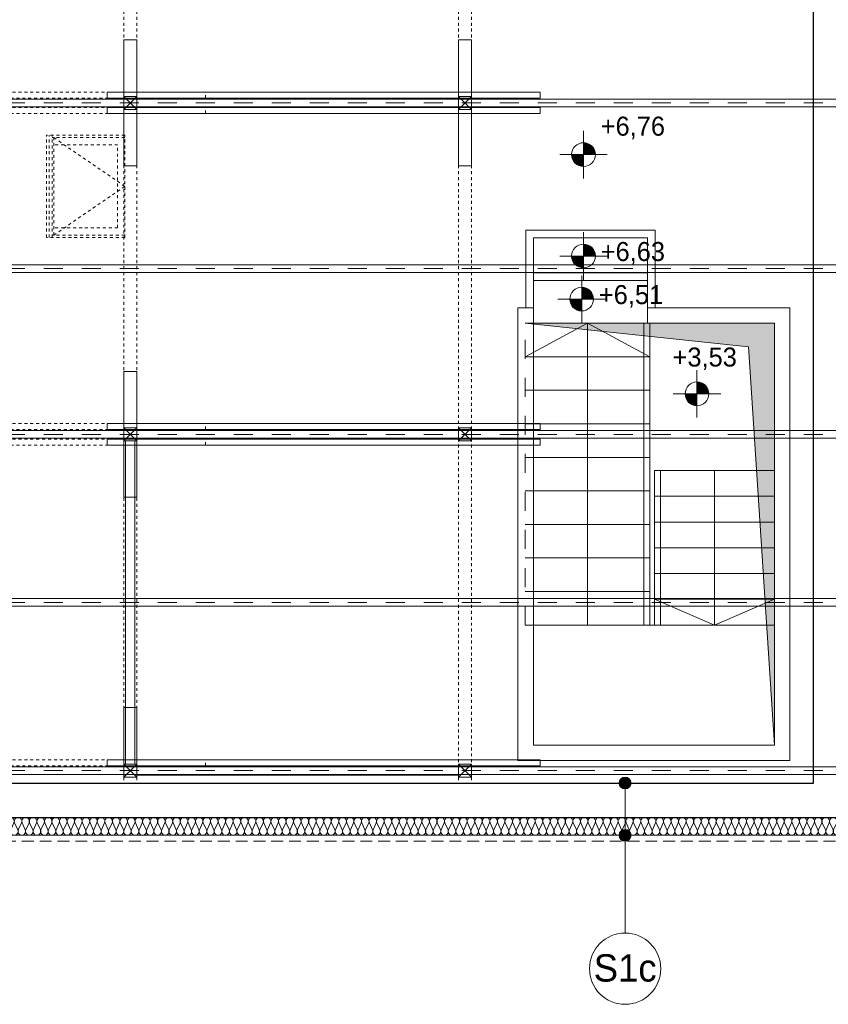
# Model space of a CAD drawing. Extents: x -515158 to -464725, y 20769 to 114053.
# Tile 66 of 69: x -478979 to -472170, y 97973 to 106261. Entities that reach past the tile are written whole.
import ezdxf

# ---------------------------------------------------------------- set-up
doc = ezdxf.new("R2010")
doc.units = 0
doc.header["$MEASUREMENT"] = 0
for name, pattern in [('Hidden Line', [50, 25, -25]), ('Krawędzie ukryte', [150, 100, -50]), ('Przerywana', [320, 160, -160])]:
    doc.linetypes.add(name, pattern=pattern)
for name, color, linetype, lineweight in [('#podkład', 252, 'Continuous', 9), ('Arch ocieplenie_Nr_Pióra__9', 252, 'Continuous', 9), ('Arch okna_Nr_Pióra__21', 252, 'Continuous', 9), ('Arch opisy_Nr_Pióra__1', 252, 'Continuous', 25), ('Arch opisy_Nr_Pióra__21', 252, 'Continuous', 9), ('Arch stropy_Nr_Pióra__21', 252, 'Continuous', 9), ('Arch wykończenie_Nr_Pióra__3', 252, 'Continuous', 18), ('arch wypelnienia_Nr_Pióra__2', 252, 'Continuous', 13), ('INWENT DACH_Nr_Pióra__21', 252, 'Continuous', 9), ('INWENT KONST. DREWNIANA_Nr_Pióra__2', 252, 'Continuous', 13), ('INWENT KONST. DREWNIANA_Nr_Pióra__21', 252, 'Continuous', 9), ('INWENT RZĘDNE_Nr_Pióra__21', 252, 'Continuous', 9), ('INWENT STROPY_Nr_Pióra__21', 252, 'Continuous', 9), ('INWENT TEREN_Nr_Pióra__5', 252, 'Continuous', 13), ('INWENT.ŚCIANY_Nr_Pióra__1', 252, 'Continuous', 25), ('Istniejące schody_Nr_Pióra__5', 252, 'Continuous', 13)]:
    doc.layers.add(name, color=color, linetype=linetype, lineweight=lineweight)
for name, color, linetype in [('Arch ocieplenie', 252, 'Continuous'), ('Arch opisy', 252, 'Continuous'), ('INWENT RZĘDNE', 252, 'Continuous')]:
    doc.layers.add(name, color=color, linetype=linetype)
doc.styles.add('GENERATED_STYLE_3', font='txt')
doc.styles.add('GENERATED_STYLE_7', font='txt')

# ---------------------------------------------------------------- blocks, each defined once
blk = doc.blocks.new('Linia_160', base_point=(-473880.8, 102707.6))
at = {"layer": 'Arch opisy_Nr_Pióra__21', "linetype": 'Continuous'}
blk.add_line((-473880.8, 102707.6), (-473880.8, 101885), dxfattribs=at)
blk.add_circle((-473880.8, 101585), 300, dxfattribs=at)
blk = doc.blocks.new('Linia_159', base_point=(-473880.8, 103147.6))
at = {"layer": 'Arch opisy_Nr_Pióra__21', "linetype": 'Continuous'}
for points in [[(-473830.8, 103147.6), (-473834.6, 103166.8), (-473845.5, 103183), (-473861.7, 103193.8), (-473880.8, 103197.6), (-473899.9, 103193.8), (-473916.2, 103183), (-473927, 103166.8), (-473930.8, 103147.6), (-473927, 103128.5), (-473916.2, 103112.3), (-473899.9, 103101.4), (-473880.8, 103097.6), (-473861.7, 103101.4), (-473845.5, 103112.3), (-473834.6, 103128.5)], [(-473830.8, 102707.6), (-473834.6, 102726.8), (-473845.5, 102743), (-473861.7, 102753.8), (-473880.8, 102757.6), (-473899.9, 102753.8), (-473916.2, 102743), (-473927, 102726.8), (-473930.8, 102707.6), (-473927, 102688.5), (-473916.2, 102672.3), (-473899.9, 102661.4), (-473880.8, 102657.6), (-473861.7, 102661.4), (-473845.5, 102672.3), (-473834.6, 102688.5)]]:
    blk.add_hatch(color=256, dxfattribs=at).paths.add_polyline_path(points, flags=0)
blk.add_line((-473880.8, 103097.6), (-473880.8, 102757.6), dxfattribs=at)
for centre in [(-473880.8, 103147.6), (-473880.8, 102707.6)]:
    blk.add_circle(centre, 50, dxfattribs=at)
blk = doc.blocks.new('Koty wysokościowe_57', base_point=(-474231.4, 108437.1))
at = {"layer": 'INWENT RZĘDNE_Nr_Pióra__21', "linetype": 'Continuous'}
for points in [[(-474231.4, 108437.1), (-474131.4, 108437.1), (-474139, 108475.4), (-474160.7, 108507.9), (-474193.1, 108529.5), (-474231.4, 108537.1)], [(-474231.4, 108437.1), (-474331.4, 108437.1), (-474323.8, 108398.9), (-474302.1, 108366.4), (-474269.7, 108344.8), (-474231.4, 108337.1)]]:
    blk.add_hatch(color=256, dxfattribs=at).paths.add_polyline_path(points, flags=0)
for p, q in [((-474231.4, 108237.1), (-474231.4, 108637.1)), ((-474431.4, 108437.1), (-474031.4, 108437.1))]:
    blk.add_line(p, q, dxfattribs=at)
blk.add_circle((-474231.4, 108437.1), 100, dxfattribs=at)
at = {"layer": 'INWENT RZĘDNE_Nr_Pióra__21', "insert": (-474086.4, 108567.1), "char_height": 160, "attachment_point": 7, "style": 'GENERATED_STYLE_3'}
blk.add_mtext('{+6,76}', dxfattribs=at)
blk = doc.blocks.new('Koty wysokościowe_56', base_point=(-474231.4, 107583.7))
at = {"layer": 'INWENT RZĘDNE_Nr_Pióra__21', "linetype": 'Continuous'}
for points in [[(-474231.4, 107583.7), (-474131.4, 107583.7), (-474139, 107622), (-474160.7, 107654.4), (-474193.1, 107676.1), (-474231.4, 107683.7)], [(-474231.4, 107583.7), (-474331.4, 107583.7), (-474323.8, 107545.4), (-474302.1, 107513), (-474269.7, 107491.3), (-474231.4, 107483.7)]]:
    blk.add_hatch(color=256, dxfattribs=at).paths.add_polyline_path(points, flags=0)
for p, q in [((-474231.4, 107383.7), (-474231.4, 107783.7)), ((-474431.4, 107583.7), (-474031.4, 107583.7))]:
    blk.add_line(p, q, dxfattribs=at)
blk.add_circle((-474231.4, 107583.7), 100, dxfattribs=at)
at = {"layer": 'INWENT RZĘDNE_Nr_Pióra__21', "insert": (-474086.4, 107511.9), "char_height": 160, "attachment_point": 7, "style": 'GENERATED_STYLE_3'}
blk.add_mtext('{+6,63}', dxfattribs=at)
blk = doc.blocks.new('Koty wysokościowe_50', base_point=(-474246.7, 107221))
at = {"layer": 'INWENT RZĘDNE_Nr_Pióra__21', "linetype": 'Continuous'}
for points in [[(-474246.7, 107221), (-474146.7, 107221), (-474154.4, 107259.3), (-474176, 107291.7), (-474208.5, 107313.4), (-474246.7, 107321)], [(-474246.7, 107221), (-474346.7, 107221), (-474339.1, 107182.7), (-474317.5, 107150.3), (-474285, 107128.6), (-474246.7, 107121)]]:
    blk.add_hatch(color=256, dxfattribs=at).paths.add_polyline_path(points, flags=0)
for p, q in [((-474246.7, 107021), (-474246.7, 107421)), ((-474446.7, 107221), (-474046.7, 107221))]:
    blk.add_line(p, q, dxfattribs=at)
blk.add_circle((-474246.7, 107221), 100, dxfattribs=at)
at = {"layer": 'INWENT RZĘDNE_Nr_Pióra__21', "insert": (-474101.7, 107149.2), "char_height": 160, "attachment_point": 7, "style": 'GENERATED_STYLE_3'}
blk.add_mtext('{+6,51}', dxfattribs=at)
blk = doc.blocks.new('Koty wysokościowe_49', base_point=(-473275.8, 106423.6))
at = {"layer": 'INWENT RZĘDNE_Nr_Pióra__21', "linetype": 'Continuous'}
for points in [[(-473275.8, 106423.6), (-473175.8, 106423.6), (-473183.5, 106461.9), (-473205.1, 106494.3), (-473237.6, 106516), (-473275.8, 106523.6)], [(-473275.8, 106423.6), (-473375.8, 106423.6), (-473368.2, 106385.3), (-473346.5, 106352.9), (-473314.1, 106331.2), (-473275.8, 106323.6)]]:
    blk.add_hatch(color=256, dxfattribs=at).paths.add_polyline_path(points, flags=0)
for p, q in [((-473275.8, 106223.6), (-473275.8, 106623.6)), ((-473475.8, 106423.6), (-473075.8, 106423.6))]:
    blk.add_line(p, q, dxfattribs=at)
blk.add_circle((-473275.8, 106423.6), 100, dxfattribs=at)
at = {"layer": 'INWENT RZĘDNE_Nr_Pióra__21', "insert": (-473481.4, 106623.6), "char_height": 160, "attachment_point": 7, "style": 'GENERATED_STYLE_3'}
blk.add_mtext('{+3,53}', dxfattribs=at)
blk = doc.blocks.new('Izolacja cieplna 14_243', base_point=(-479438.3, 102857.6))
at = {"layer": 'Arch ocieplenie_Nr_Pióra__9', "linetype": 'Continuous'}
for p, q in [((-479435.7, 102752.3), (-479409.2, 102812.9)), ((-479403.9, 102812.9), (-479377.4, 102752.3)), ((-479372.1, 102752.3), (-479345.6, 102812.9)), ((-479340.3, 102812.9), (-479313.9, 102752.3)), ((-479308.5, 102752.3), (-479282.1, 102812.9)), ((-479276.7, 102812.9), (-479250.3, 102752.3)), ((-479244.9, 102752.3), (-479218.5, 102812.9)), ((-479213.2, 102812.9), (-479186.7, 102752.3)), ((-479181.4, 102752.3), (-479154.9, 102812.9)), ((-479149.6, 102812.9), (-479123.1, 102752.3)), ((-479117.8, 102752.3), (-479091.4, 102812.9)), ((-479086, 102812.9), (-479059.6, 102752.3)), ((-479054.2, 102752.3), (-479027.8, 102812.9)), ((-479022.4, 102812.9), (-478996, 102752.3)), ((-478990.7, 102752.3), (-478964.2, 102812.9)), ((-478958.9, 102812.9), (-478932.4, 102752.3)), ((-478927.1, 102752.3), (-478900.6, 102812.9)), ((-478895.3, 102812.9), (-478868.9, 102752.3)), ((-478863.5, 102752.3), (-478837.1, 102812.9)), ((-478831.7, 102812.9), (-478805.3, 102752.3)), ((-478799.9, 102752.3), (-478773.5, 102812.9)), ((-478768.2, 102812.9), (-478741.7, 102752.3)), ((-478736.4, 102752.3), (-478709.9, 102812.9)), ((-478704.6, 102812.9), (-478678.1, 102752.3)), ((-478672.8, 102752.3), (-478646.4, 102812.9)), ((-478641, 102812.9), (-478614.6, 102752.3)), ((-478609.2, 102752.3), (-478582.8, 102812.9)), ((-478577.4, 102812.9), (-478551, 102752.3)), ((-478545.7, 102752.3), (-478519.2, 102812.9)), ((-478513.9, 102812.9), (-478487.4, 102752.3)), ((-478482.1, 102752.3), (-478455.6, 102812.9)), ((-478450.3, 102812.9), (-478423.9, 102752.3)), ((-478418.5, 102752.3), (-478392.1, 102812.9)), ((-478386.7, 102812.9), (-478360.3, 102752.3)), ((-478354.9, 102752.3), (-478328.5, 102812.9)), ((-478323.2, 102812.9), (-478296.7, 102752.3)), ((-478291.4, 102752.3), (-478264.9, 102812.9)), ((-478259.6, 102812.9), (-478233.1, 102752.3)), ((-478227.8, 102752.3), (-478201.4, 102812.9)), ((-478196, 102812.9), (-478169.6, 102752.3)), ((-478164.2, 102752.3), (-478137.8, 102812.9)), ((-478132.4, 102812.9), (-478106, 102752.3)), ((-478100.7, 102752.3), (-478074.2, 102812.9)), ((-478068.9, 102812.9), (-478042.4, 102752.3)), ((-478037.1, 102752.3), (-478010.6, 102812.9)), ((-478005.3, 102812.9), (-477978.9, 102752.3)), ((-477973.5, 102752.3), (-477947.1, 102812.9)), ((-477941.7, 102812.9), (-477915.3, 102752.3)), ((-477909.9, 102752.3), (-477883.5, 102812.9)), ((-477878.2, 102812.9), (-477851.7, 102752.3)), ((-477846.4, 102752.3), (-477819.9, 102812.9)), ((-477814.6, 102812.9), (-477788.1, 102752.3)), ((-477782.8, 102752.3), (-477756.4, 102812.9)), ((-477751, 102812.9), (-477724.6, 102752.3)), ((-477719.2, 102752.3), (-477692.8, 102812.9)), ((-477687.4, 102812.9), (-477661, 102752.3)), ((-477655.7, 102752.3), (-477629.2, 102812.9)), ((-477623.9, 102812.9), (-477597.4, 102752.3)), ((-477592.1, 102752.3), (-477565.6, 102812.9)), ((-477560.3, 102812.9), (-477533.9, 102752.3)), ((-477528.5, 102752.3), (-477502.1, 102812.9)), ((-477496.7, 102812.9), (-477470.3, 102752.3)), ((-477464.9, 102752.3), (-477438.5, 102812.9)), ((-477433.2, 102812.9), (-477406.7, 102752.3)), ((-477401.4, 102752.3), (-477374.9, 102812.9)), ((-477369.6, 102812.9), (-477343.1, 102752.3)), ((-477337.8, 102752.3), (-477311.4, 102812.9)), ((-477306, 102812.9), (-477279.6, 102752.3)), ((-477274.2, 102752.3), (-477247.8, 102812.9)), ((-477242.4, 102812.9), (-477216, 102752.3)), ((-477210.7, 102752.3), (-477184.2, 102812.9)), ((-477178.9, 102812.9), (-477152.4, 102752.3)), ((-477147.1, 102752.3), (-477120.6, 102812.9)), ((-477115.3, 102812.9), (-477088.9, 102752.3)), ((-477083.5, 102752.3), (-477057.1, 102812.9)), ((-477051.7, 102812.9), (-477025.3, 102752.3)), ((-477019.9, 102752.3), (-476993.5, 102812.9)), ((-476988.2, 102812.9), (-476961.7, 102752.3)), ((-476956.4, 102752.3), (-476929.9, 102812.9)), ((-476924.6, 102812.9), (-476898.1, 102752.3)), ((-476892.8, 102752.3), (-476866.4, 102812.9)), ((-476861, 102812.9), (-476834.6, 102752.3)), ((-476829.2, 102752.3), (-476802.8, 102812.9)), ((-476797.4, 102812.9), (-476771, 102752.3)), ((-476765.7, 102752.3), (-476739.2, 102812.9)), ((-476733.9, 102812.9), (-476707.4, 102752.3)), ((-476702.1, 102752.3), (-476675.6, 102812.9)), ((-476670.3, 102812.9), (-476643.9, 102752.3)), ((-476638.5, 102752.3), (-476612.1, 102812.9)), ((-476606.7, 102812.9), (-476580.3, 102752.3)), ((-476574.9, 102752.3), (-476548.5, 102812.9)), ((-476543.2, 102812.9), (-476516.7, 102752.3)), ((-476511.4, 102752.3), (-476484.9, 102812.9)), ((-476479.6, 102812.9), (-476453.1, 102752.3)), ((-476447.8, 102752.3), (-476421.4, 102812.9)), ((-476416, 102812.9), (-476389.6, 102752.3)), ((-476384.2, 102752.3), (-476357.8, 102812.9)), ((-476352.4, 102812.9), (-476326, 102752.3)), ((-476320.7, 102752.3), (-476294.2, 102812.9)), ((-476288.9, 102812.9), (-476262.4, 102752.3)), ((-476257.1, 102752.3), (-476230.6, 102812.9)), ((-476225.3, 102812.9), (-476198.9, 102752.3)), ((-476193.5, 102752.3), (-476167.1, 102812.9)), ((-476161.7, 102812.9), (-476135.3, 102752.3)), ((-476129.9, 102752.3), (-476103.5, 102812.9)), ((-476098.2, 102812.9), (-476071.7, 102752.3)), ((-476066.4, 102752.3), (-476039.9, 102812.9)), ((-476034.6, 102812.9), (-476008.1, 102752.3)), ((-476002.8, 102752.3), (-475976.4, 102812.9)), ((-475971, 102812.9), (-475944.6, 102752.3)), ((-475939.2, 102752.3), (-475912.8, 102812.9)), ((-475907.4, 102812.9), (-475881, 102752.3)), ((-475875.7, 102752.3), (-475849.2, 102812.9)), ((-475843.9, 102812.9), (-475817.4, 102752.3)), ((-475812.1, 102752.3), (-475785.6, 102812.9)), ((-475780.3, 102812.9), (-475753.9, 102752.3)), ((-475748.5, 102752.3), (-475722.1, 102812.9)), ((-475716.7, 102812.9), (-475690.3, 102752.3)), ((-475684.9, 102752.3), (-475658.5, 102812.9)), ((-475653.2, 102812.9), (-475626.7, 102752.3)), ((-475621.4, 102752.3), (-475594.9, 102812.9)), ((-475589.6, 102812.9), (-475563.1, 102752.3)), ((-475557.8, 102752.3), (-475531.4, 102812.9)), ((-475526, 102812.9), (-475499.6, 102752.3)), ((-475494.2, 102752.3), (-475467.8, 102812.9)), ((-475462.4, 102812.9), (-475436, 102752.3)), ((-475430.7, 102752.3), (-475404.2, 102812.9)), ((-475398.9, 102812.9), (-475372.4, 102752.3)), ((-475367.1, 102752.3), (-475340.6, 102812.9)), ((-475335.3, 102812.9), (-475308.9, 102752.3)), ((-475303.5, 102752.3), (-475277.1, 102812.9)), ((-475271.7, 102812.9), (-475245.3, 102752.3)), ((-475239.9, 102752.3), (-475213.5, 102812.9)), ((-475208.2, 102812.9), (-475181.7, 102752.3)), ((-475176.4, 102752.3), (-475149.9, 102812.9)), ((-475144.6, 102812.9), (-475118.1, 102752.3)), ((-475112.8, 102752.3), (-475086.4, 102812.9)), ((-475081, 102812.9), (-475054.6, 102752.3)), ((-475049.2, 102752.3), (-475022.8, 102812.9)), ((-475017.4, 102812.9), (-474991, 102752.3)), ((-474985.7, 102752.3), (-474959.2, 102812.9)), ((-474953.9, 102812.9), (-474927.4, 102752.3)), ((-474922.1, 102752.3), (-474895.6, 102812.9)), ((-474890.3, 102812.9), (-474863.9, 102752.3)), ((-474858.5, 102752.3), (-474832.1, 102812.9)), ((-474826.7, 102812.9), (-474800.3, 102752.3)), ((-474794.9, 102752.3), (-474768.5, 102812.9)), ((-474763.2, 102812.9), (-474736.7, 102752.3)), ((-474731.4, 102752.3), (-474704.9, 102812.9)), ((-474699.6, 102812.9), (-474673.1, 102752.3)), ((-474667.8, 102752.3), (-474641.4, 102812.9)), ((-474636, 102812.9), (-474609.6, 102752.3)), ((-474604.2, 102752.3), (-474577.8, 102812.9)), ((-474572.4, 102812.9), (-474546, 102752.3)), ((-474540.7, 102752.3), (-474514.2, 102812.9)), ((-474508.9, 102812.9), (-474482.4, 102752.3)), ((-474477.1, 102752.3), (-474450.6, 102812.9)), ((-474445.3, 102812.9), (-474418.9, 102752.3)), ((-474413.5, 102752.3), (-474387.1, 102812.9)), ((-474381.7, 102812.9), (-474355.3, 102752.3)), ((-474349.9, 102752.3), (-474323.5, 102812.9)), ((-474318.2, 102812.9), (-474291.7, 102752.3)), ((-474286.4, 102752.3), (-474259.9, 102812.9)), ((-474254.6, 102812.9), (-474228.1, 102752.3)), ((-474222.8, 102752.3), (-474196.4, 102812.9)), ((-474191, 102812.9), (-474164.6, 102752.3)), ((-474159.2, 102752.3), (-474132.8, 102812.9)), ((-474127.4, 102812.9), (-474101, 102752.3)), ((-474095.7, 102752.3), (-474069.2, 102812.9)), ((-474063.9, 102812.9), (-474037.4, 102752.3)), ((-474032.1, 102752.3), (-474005.6, 102812.9)), ((-474000.3, 102812.9), (-473973.9, 102752.3)), ((-473968.5, 102752.3), (-473942.1, 102812.9)), ((-473936.7, 102812.9), (-473910.3, 102752.3)), ((-473904.9, 102752.3), (-473878.5, 102812.9)), ((-473873.2, 102812.9), (-473846.7, 102752.3)), ((-473841.4, 102752.3), (-473814.9, 102812.9)), ((-473809.6, 102812.9), (-473783.1, 102752.3)), ((-473777.8, 102752.3), (-473751.4, 102812.9)), ((-473746, 102812.9), (-473719.6, 102752.3)), ((-473714.2, 102752.3), (-473687.8, 102812.9)), ((-473682.4, 102812.9), (-473656, 102752.3)), ((-473650.7, 102752.3), (-473624.2, 102812.9)), ((-473618.9, 102812.9), (-473592.4, 102752.3)), ((-473587.1, 102752.3), (-473560.6, 102812.9)), ((-473555.3, 102812.9), (-473528.9, 102752.3)), ((-473523.5, 102752.3), (-473497.1, 102812.9)), ((-473491.7, 102812.9), (-473465.3, 102752.3)), ((-473459.9, 102752.3), (-473433.5, 102812.9)), ((-473428.2, 102812.9), (-473401.7, 102752.3)), ((-473396.4, 102752.3), (-473369.9, 102812.9)), ((-473364.6, 102812.9), (-473338.1, 102752.3)), ((-473332.8, 102752.3), (-473306.4, 102812.9)), ((-473301, 102812.9), (-473274.6, 102752.3)), ((-473269.2, 102752.3), (-473242.8, 102812.9)), ((-473237.4, 102812.9), (-473211, 102752.3)), ((-473205.7, 102752.3), (-473179.2, 102812.9)), ((-473173.9, 102812.9), (-473147.4, 102752.3)), ((-473142.1, 102752.3), (-473115.6, 102812.9)), ((-473110.3, 102812.9), (-473083.9, 102752.3)), ((-473078.5, 102752.3), (-473052.1, 102812.9)), ((-473046.7, 102812.9), (-473020.3, 102752.3)), ((-473014.9, 102752.3), (-472988.5, 102812.9)), ((-472983.2, 102812.9), (-472956.7, 102752.3)), ((-472951.4, 102752.3), (-472924.9, 102812.9)), ((-472919.6, 102812.9), (-472893.1, 102752.3)), ((-472887.8, 102752.3), (-472861.4, 102812.9)), ((-472856, 102812.9), (-472829.6, 102752.3)), ((-472824.2, 102752.3), (-472797.8, 102812.9)), ((-472792.4, 102812.9), (-472766, 102752.3)), ((-472760.7, 102752.3), (-472734.2, 102812.9)), ((-472728.9, 102812.9), (-472702.4, 102752.3)), ((-472697.1, 102752.3), (-472670.6, 102812.9)), ((-472665.3, 102812.9), (-472638.9, 102752.3)), ((-472633.5, 102752.3), (-472607.1, 102812.9)), ((-472601.7, 102812.9), (-472575.3, 102752.3)), ((-472569.9, 102752.3), (-472543.5, 102812.9)), ((-472538.2, 102812.9), (-472511.7, 102752.3)), ((-472506.4, 102752.3), (-472479.9, 102812.9)), ((-472474.6, 102812.9), (-472448.1, 102752.3)), ((-472442.8, 102752.3), (-472416.4, 102812.9)), ((-472411, 102812.9), (-472384.6, 102752.3)), ((-472379.2, 102752.3), (-472352.8, 102812.9)), ((-472347.4, 102812.9), (-472321, 102752.3)), ((-472315.7, 102752.3), (-472289.2, 102812.9)), ((-472283.9, 102812.9), (-472257.4, 102752.3)), ((-472252.1, 102752.3), (-472225.6, 102812.9)), ((-472220.3, 102812.9), (-472193.9, 102752.3)), ((-472188.5, 102752.3), (-472162.1, 102812.9)), ((-472156.7, 102812.9), (-472130.3, 102752.3)), ((-472124.9, 102752.3), (-472098.5, 102812.9)), ((-472093.2, 102812.9), (-472066.7, 102752.3)), ((-472061.4, 102752.3), (-472034.9, 102812.9)), ((-472029.6, 102812.9), (-472003.1, 102752.3)), ((-471997.8, 102752.3), (-471971.4, 102812.9)), ((-471966, 102812.9), (-471939.6, 102752.3)), ((-471934.2, 102752.3), (-471907.8, 102812.9)), ((-471902.4, 102812.9), (-471876, 102752.3))]:
    blk.add_line(p, q, dxfattribs=at)
for centre, start_param, end_param in [((-479438.3, 102825.7), 4.299596, 6.283185), ((-479374.8, 102825.7), 4.299595, 8.266774), ((-479311.2, 102825.7), 4.299595, 8.266774), ((-479247.6, 102825.7), 4.299595, 8.266774), ((-479184, 102825.7), 4.299595, 8.266774), ((-479120.5, 102825.7), 4.299595, 8.266774), ((-479056.9, 102825.7), 4.299595, 8.266774), ((-478993.3, 102825.7), 4.299595, 8.266774), ((-478929.8, 102825.7), 4.299595, 8.266774), ((-478866.2, 102825.7), 4.299595, 8.266774), ((-478802.6, 102825.7), 4.299595, 8.266774), ((-478739, 102825.7), 4.299595, 8.266774), ((-478675.5, 102825.7), 4.299595, 8.266774), ((-478611.9, 102825.7), 4.299595, 8.266774), ((-478548.3, 102825.7), 4.299595, 8.266774), ((-478484.8, 102825.7), 4.299595, 8.266774), ((-478421.2, 102825.7), 4.299595, 8.266774), ((-478357.6, 102825.7), 4.299595, 8.266774), ((-478294, 102825.7), 4.299595, 8.266774), ((-478230.5, 102825.7), 4.299595, 8.266774), ((-478166.9, 102825.7), 4.299595, 8.266774), ((-478103.3, 102825.7), 4.299595, 8.266774), ((-478039.8, 102825.7), 4.299595, 8.266774), ((-477976.2, 102825.7), 4.299595, 8.266774), ((-477912.6, 102825.7), 4.299595, 8.266774), ((-477849, 102825.7), 4.299595, 8.266774), ((-477785.5, 102825.7), 4.299595, 8.266774), ((-477721.9, 102825.7), 4.299595, 8.266774), ((-477658.3, 102825.7), 4.299595, 8.266774), ((-477594.8, 102825.7), 4.299595, 8.266774), ((-477531.2, 102825.7), 4.299595, 8.266774), ((-477467.6, 102825.7), 4.299595, 8.266774), ((-477404, 102825.7), 4.299595, 8.266774), ((-477340.5, 102825.7), 4.299595, 8.266774), ((-477276.9, 102825.7), 4.299595, 8.266774), ((-477213.3, 102825.7), 4.299595, 8.266774), ((-477149.8, 102825.7), 4.299595, 8.266774), ((-477086.2, 102825.7), 4.299595, 8.266774), ((-477022.6, 102825.7), 4.299595, 8.266774), ((-476959, 102825.7), 4.299595, 8.266774), ((-476895.5, 102825.7), 4.299595, 8.266774), ((-476831.9, 102825.7), 4.299595, 8.266774), ((-476768.3, 102825.7), 4.299595, 8.266774), ((-476704.8, 102825.7), 4.299595, 8.266774), ((-476641.2, 102825.7), 4.299595, 8.266774), ((-476577.6, 102825.7), 4.299595, 8.266774), ((-476514, 102825.7), 4.299595, 8.266774), ((-476450.5, 102825.7), 4.299595, 8.266774), ((-476386.9, 102825.7), 4.299595, 8.266774), ((-476323.3, 102825.7), 4.299595, 8.266774), ((-476259.8, 102825.7), 4.299595, 8.266774), ((-476196.2, 102825.7), 4.299595, 8.266774), ((-476132.6, 102825.7), 4.299595, 8.266774), ((-476069, 102825.7), 4.299595, 8.266774), ((-476005.5, 102825.7), 4.299595, 8.266774), ((-475941.9, 102825.7), 4.299595, 8.266774), ((-475878.3, 102825.7), 4.299595, 8.266774), ((-475814.8, 102825.7), 4.299595, 8.266774), ((-475751.2, 102825.7), 4.299595, 8.266774), ((-475687.6, 102825.7), 4.299595, 8.266774), ((-475624, 102825.7), 4.299595, 8.266774), ((-475560.5, 102825.7), 4.299595, 8.266774), ((-475496.9, 102825.7), 4.299595, 8.266774), ((-475433.3, 102825.7), 4.299595, 8.266774), ((-475369.8, 102825.7), 4.299595, 8.266774), ((-475306.2, 102825.7), 4.299595, 8.266774), ((-475242.6, 102825.7), 4.299595, 8.266774), ((-475179, 102825.7), 4.299595, 8.266774), ((-475115.5, 102825.7), 4.299595, 8.266774), ((-475051.9, 102825.7), 4.299595, 8.266774), ((-474988.3, 102825.7), 4.299595, 8.266774), ((-474924.8, 102825.7), 4.299595, 8.266774), ((-474861.2, 102825.7), 4.299595, 8.266774), ((-474797.6, 102825.7), 4.299595, 8.266774), ((-474734, 102825.7), 4.299595, 8.266774), ((-474670.5, 102825.7), 4.299595, 8.266774), ((-474606.9, 102825.7), 4.299595, 8.266774), ((-474543.3, 102825.7), 4.299595, 8.266774), ((-474479.8, 102825.7), 4.299595, 8.266774), ((-474416.2, 102825.7), 4.299595, 8.266774), ((-474352.6, 102825.7), 4.299595, 8.266774), ((-474289, 102825.7), 4.299595, 8.266774), ((-474225.5, 102825.7), 4.299595, 8.266774), ((-474161.9, 102825.7), 4.299595, 8.266774), ((-474098.3, 102825.7), 4.299595, 8.266774), ((-474034.8, 102825.7), 4.299595, 8.266774), ((-473971.2, 102825.7), 4.299595, 8.266774), ((-473907.6, 102825.7), 4.299595, 8.266774), ((-473844, 102825.7), 4.299595, 8.266774), ((-473780.5, 102825.7), 4.299595, 8.266774), ((-473716.9, 102825.7), 4.299595, 8.266774), ((-473653.3, 102825.7), 4.299595, 8.266774), ((-473589.8, 102825.7), 4.299595, 8.266774), ((-473526.2, 102825.7), 4.299595, 8.266774), ((-473462.6, 102825.7), 4.299595, 8.266774), ((-473399, 102825.7), 4.299595, 8.266774), ((-473335.5, 102825.7), 4.299595, 8.266774), ((-473271.9, 102825.7), 4.299595, 8.266774), ((-473208.3, 102825.7), 4.299595, 8.266774), ((-473144.8, 102825.7), 4.299595, 8.266774), ((-473081.2, 102825.7), 4.299595, 8.266774), ((-473017.6, 102825.7), 4.299595, 8.266774), ((-472954, 102825.7), 4.299595, 8.266774), ((-472890.5, 102825.7), 4.299595, 8.266774), ((-472826.9, 102825.7), 4.299595, 8.266774), ((-472763.3, 102825.7), 4.299595, 8.266774), ((-472699.8, 102825.7), 4.299595, 8.266774), ((-472636.2, 102825.7), 4.299595, 8.266774), ((-472572.6, 102825.7), 4.299595, 8.266774), ((-472509, 102825.7), 4.299595, 8.266774), ((-472445.5, 102825.7), 4.299595, 8.266774), ((-472381.9, 102825.7), 4.299595, 8.266774), ((-472318.3, 102825.7), 4.299595, 8.266774), ((-472254.8, 102825.7), 4.299595, 8.266774), ((-472191.2, 102825.7), 4.299595, 8.266774), ((-472127.6, 102825.7), 4.299595, 8.266774), ((-472064, 102825.7), 4.299595, 8.266774), ((-472000.5, 102825.7), 4.299595, 8.266774), ((-471936.9, 102825.7), 4.299595, 8.266774), ((-471873.3, 102825.7), 6.283185, 8.266774), ((-479406.5, 102739.5), 1.158003, 5.125183), ((-479343, 102739.5), 1.158003, 5.125183), ((-479279.4, 102739.5), 1.158003, 5.125183), ((-479215.8, 102739.5), 1.158003, 5.125183), ((-479152.3, 102739.5), 1.158003, 5.125183), ((-479088.7, 102739.5), 1.158003, 5.125183), ((-479025.1, 102739.5), 1.158003, 5.125183), ((-478961.5, 102739.5), 1.158003, 5.125183), ((-478898, 102739.5), 1.158003, 5.125183), ((-478834.4, 102739.5), 1.158003, 5.125183), ((-478770.8, 102739.5), 1.158003, 5.125183), ((-478707.3, 102739.5), 1.158003, 5.125183), ((-478643.7, 102739.5), 1.158003, 5.125183), ((-478580.1, 102739.5), 1.158003, 5.125183), ((-478516.5, 102739.5), 1.158003, 5.125183), ((-478453, 102739.5), 1.158003, 5.125183), ((-478389.4, 102739.5), 1.158003, 5.125183), ((-478325.8, 102739.5), 1.158003, 5.125183), ((-478262.3, 102739.5), 1.158003, 5.125183), ((-478198.7, 102739.5), 1.158003, 5.125183), ((-478135.1, 102739.5), 1.158003, 5.125183), ((-478071.5, 102739.5), 1.158003, 5.125183), ((-478008, 102739.5), 1.158003, 5.125183), ((-477944.4, 102739.5), 1.158003, 5.125183), ((-477880.8, 102739.5), 1.158003, 5.125183), ((-477817.3, 102739.5), 1.158003, 5.125183), ((-477753.7, 102739.5), 1.158003, 5.125183), ((-477690.1, 102739.5), 1.158003, 5.125183), ((-477626.5, 102739.5), 1.158003, 5.125183), ((-477563, 102739.5), 1.158003, 5.125183), ((-477499.4, 102739.5), 1.158003, 5.125183), ((-477435.8, 102739.5), 1.158003, 5.125183), ((-477372.3, 102739.5), 1.158003, 5.125183), ((-477308.7, 102739.5), 1.158003, 5.125183), ((-477245.1, 102739.5), 1.158003, 5.125183), ((-477181.5, 102739.5), 1.158003, 5.125183), ((-477118, 102739.5), 1.158003, 5.125183), ((-477054.4, 102739.5), 1.158003, 5.125183), ((-476990.8, 102739.5), 1.158003, 5.125183), ((-476927.3, 102739.5), 1.158003, 5.125183), ((-476863.7, 102739.5), 1.158003, 5.125183), ((-476800.1, 102739.5), 1.158003, 5.125183), ((-476736.5, 102739.5), 1.158003, 5.125183), ((-476673, 102739.5), 1.158003, 5.125183), ((-476609.4, 102739.5), 1.158003, 5.125183), ((-476545.8, 102739.5), 1.158003, 5.125183), ((-476482.3, 102739.5), 1.158003, 5.125183), ((-476418.7, 102739.5), 1.158003, 5.125183), ((-476355.1, 102739.5), 1.158003, 5.125183), ((-476291.5, 102739.5), 1.158003, 5.125183), ((-476228, 102739.5), 1.158003, 5.125183), ((-476164.4, 102739.5), 1.158003, 5.125183), ((-476100.8, 102739.5), 1.158003, 5.125183), ((-476037.3, 102739.5), 1.158003, 5.125183), ((-475973.7, 102739.5), 1.158003, 5.125183), ((-475910.1, 102739.5), 1.158003, 5.125183), ((-475846.5, 102739.5), 1.158003, 5.125183), ((-475783, 102739.5), 1.158003, 5.125183), ((-475719.4, 102739.5), 1.158003, 5.125183), ((-475655.8, 102739.5), 1.158003, 5.125183), ((-475592.3, 102739.5), 1.158003, 5.125183), ((-475528.7, 102739.5), 1.158003, 5.125183), ((-475465.1, 102739.5), 1.158003, 5.125183), ((-475401.5, 102739.5), 1.158003, 5.125183), ((-475338, 102739.5), 1.158003, 5.125183), ((-475274.4, 102739.5), 1.158003, 5.125183), ((-475210.8, 102739.5), 1.158003, 5.125183), ((-475147.3, 102739.5), 1.158003, 5.125183), ((-475083.7, 102739.5), 1.158003, 5.125183), ((-475020.1, 102739.5), 1.158003, 5.125183), ((-474956.5, 102739.5), 1.158003, 5.125183), ((-474893, 102739.5), 1.158003, 5.125183), ((-474829.4, 102739.5), 1.158003, 5.125183), ((-474765.8, 102739.5), 1.158003, 5.125183), ((-474702.3, 102739.5), 1.158003, 5.125183), ((-474638.7, 102739.5), 1.158003, 5.125183), ((-474575.1, 102739.5), 1.158003, 5.125183), ((-474511.5, 102739.5), 1.158003, 5.125183), ((-474448, 102739.5), 1.158003, 5.125183), ((-474384.4, 102739.5), 1.158003, 5.125183), ((-474320.8, 102739.5), 1.158003, 5.125183), ((-474257.3, 102739.5), 1.158003, 5.125183), ((-474193.7, 102739.5), 1.158003, 5.125183), ((-474130.1, 102739.5), 1.158003, 5.125183), ((-474066.5, 102739.5), 1.158003, 5.125183), ((-474003, 102739.5), 1.158003, 5.125183), ((-473939.4, 102739.5), 1.158003, 5.125183), ((-473875.8, 102739.5), 1.158003, 5.125183), ((-473812.3, 102739.5), 1.158003, 5.125183), ((-473748.7, 102739.5), 1.158003, 5.125183), ((-473685.1, 102739.5), 1.158003, 5.125183), ((-473621.5, 102739.5), 1.158003, 5.125183), ((-473558, 102739.5), 1.158003, 5.125183), ((-473494.4, 102739.5), 1.158003, 5.125183), ((-473430.8, 102739.5), 1.158003, 5.125183), ((-473367.3, 102739.5), 1.158003, 5.125183), ((-473303.7, 102739.5), 1.158003, 5.125183), ((-473240.1, 102739.5), 1.158003, 5.125183), ((-473176.5, 102739.5), 1.158003, 5.125183), ((-473113, 102739.5), 1.158003, 5.125183), ((-473049.4, 102739.5), 1.158003, 5.125183), ((-472985.8, 102739.5), 1.158003, 5.125183), ((-472922.3, 102739.5), 1.158003, 5.125183), ((-472858.7, 102739.5), 1.158003, 5.125183), ((-472795.1, 102739.5), 1.158003, 5.125183), ((-472731.5, 102739.5), 1.158003, 5.125183), ((-472668, 102739.5), 1.158003, 5.125183), ((-472604.4, 102739.5), 1.158003, 5.125183), ((-472540.8, 102739.5), 1.158003, 5.125183), ((-472477.3, 102739.5), 1.158003, 5.125183), ((-472413.7, 102739.5), 1.158003, 5.125183), ((-472350.1, 102739.5), 1.158003, 5.125183), ((-472286.5, 102739.5), 1.158003, 5.125183), ((-472223, 102739.5), 1.158003, 5.125183), ((-472159.4, 102739.5), 1.158003, 5.125183), ((-472095.8, 102739.5), 1.158003, 5.125183), ((-472032.3, 102739.5), 1.158003, 5.125183), ((-471968.7, 102739.5), 1.158003, 5.125183), ((-471905.1, 102739.5), 1.158003, 5.125183)]:
    blk.add_ellipse(centre, major_axis=(0, 31.9), ratio=0.996364, start_param=start_param, end_param=end_param, dxfattribs=at)
blk = doc.blocks.new('poddasze')
at = {"layer": 'arch wypelnienia_Nr_Pióra__2', "linetype": 'Continuous', "lineweight": 0}
blk.add_hatch(color=252, dxfattribs=at).paths.add_polyline_path([(-472623.3, 100155.6), (-472623.3, 103705.6), (-474723.3, 103705.6), (-472843.1, 103507.5)], flags=0)
at = {"layer": 'Arch okna_Nr_Pióra__21', "color": 252, "linetype": 'Hidden Line'}
for p, q in [((-478094.3, 105288.1), (-478754.3, 105288.1)), ((-478754.3, 104428.1), (-478754.3, 105288.1)), ((-478731.3, 104428.1), (-478731.3, 105288.1)), ((-478705.3, 104428.1), (-478705.3, 105288.1)), ((-478094.3, 105268.1), (-478705.3, 105268.1)), ((-478094.3, 104858.1), (-478691.8, 105268.1)), ((-478691.8, 104448.1), (-478691.8, 105268.1)), ((-478094.3, 104428.1), (-478094.3, 105288.1)), ((-478154.3, 105208.1), (-478691.8, 105208.1)), ((-478154.3, 104508.1), (-478154.3, 105208.1)), ((-478094.3, 104858.1), (-478691.8, 104448.1)), ((-478094.3, 104448.1), (-478705.3, 104448.1)), ((-478154.3, 104508.1), (-478691.8, 104508.1)), ((-478094.3, 104428.1), (-478754.3, 104428.1))]:
    blk.add_line(p, q, dxfattribs=at)
at = {"layer": 'Arch stropy_Nr_Pióra__21', "color": 252, "linetype": 'Continuous'}
for p, q in [((-474718.3, 103835.6), (-474718.3, 104490.6)), ((-474718.3, 104490.6), (-473628.3, 104490.6)), ((-473628.3, 103835.6), (-473628.3, 104490.6)), ((-474653.3, 104425.6), (-473693.3, 104425.6)), ((-474653.3, 103965.6), (-474653.3, 104425.6)), ((-473693.3, 104425.6), (-473693.3, 103965.6)), ((-474653.3, 104130.6), (-473693.3, 104130.6)), ((-474653.3, 104065.6), (-473693.3, 104065.6))]:
    blk.add_line(p, q, dxfattribs=at)
at = {"layer": 'Arch wykończenie_Nr_Pióra__3', "color": 252, "linetype": 'Continuous'}
blk.add_line((-479438.3, 99395.6), (-471873.3, 99395.6), dxfattribs=at)
at = {"layer": 'INWENT DACH_Nr_Pióra__21', "color": 252, "linetype": 'Krawędzie ukryte'}
blk.add_line((-489460.4, 99345.6), (-471511.2, 99345.6), dxfattribs=at)
at = {"layer": 'INWENT KONST. DREWNIANA_Nr_Pióra__2', "color": 252, "linetype": 'Hidden Line'}
for p, q in [((-477414.8, 105650.6), (-483556.8, 105650.6)), ((-483556.8, 105600.6), (-477414.8, 105600.6)), ((-477414.8, 105600.6), (-477414.8, 105650.6)), ((-477414.8, 105520.6), (-483556.8, 105520.6)), ((-477414.8, 105470.6), (-477414.8, 105520.6)), ((-483556.8, 105470.6), (-477414.8, 105470.6)), ((-477414.8, 102860.6), (-483556.8, 102860.6)), ((-477414.8, 102810.6), (-477414.8, 102860.6)), ((-483556.8, 102810.6), (-477414.8, 102810.6)), ((-477414.8, 102730.6), (-483556.8, 102730.6)), ((-477414.8, 102680.6), (-477414.8, 102730.6)), ((-483556.8, 102680.6), (-477414.8, 102680.6)), ((-477414.8, 100030.6), (-483556.8, 100030.6)), ((-483556.8, 99980.6), (-477414.8, 99980.6)), ((-477414.8, 99980.6), (-477414.8, 100030.6))]:
    blk.add_line(p, q, dxfattribs=at)
at = {"layer": 'INWENT KONST. DREWNIANA_Nr_Pióra__2', "color": 252, "linetype": 'Continuous'}
for p, q in [((-480485.8, 105593.1), (-471575.5, 105593.1)), ((-478243.3, 105650.6), (-478243.3, 105600.6)), ((-474595.5, 105650.6), (-478243.3, 105650.6)), ((-474595.5, 105600.6), (-478243.3, 105600.6)), ((-474595.5, 105650.6), (-474595.5, 105600.6)), ((-471575.5, 105528.1), (-480485.8, 105528.1)), ((-478243.3, 105520.6), (-478243.3, 105470.6)), ((-474595.5, 105520.6), (-478243.3, 105520.6)), ((-474595.5, 105520.6), (-474595.5, 105470.6)), ((-474595.5, 105470.6), (-478243.3, 105470.6)), ((-480485.8, 104198.1), (-471575.5, 104198.1)), ((-471575.5, 104133.1), (-480485.8, 104133.1)), ((-478243.3, 102860.6), (-478243.3, 102810.6)), ((-474595.5, 102860.6), (-478243.3, 102860.6)), ((-474595.5, 102860.6), (-474595.5, 102810.6)), ((-480485.8, 102803.1), (-471575.5, 102803.1)), ((-474595.5, 102810.6), (-478243.3, 102810.6)), ((-471575.5, 102738.1), (-480485.8, 102738.1)), ((-478243.3, 102730.6), (-478243.3, 102680.6)), ((-474595.5, 102730.6), (-478243.3, 102730.6)), ((-474595.5, 102730.6), (-474595.5, 102680.6)), ((-474595.5, 102680.6), (-478243.3, 102680.6)), ((-480485.8, 101388.1), (-471575.5, 101388.1)), ((-471575.5, 101323.1), (-480485.8, 101323.1)), ((-480485.8, 99973.1), (-471575.5, 99973.1)), ((-478243.3, 100030.6), (-478243.3, 99980.6)), ((-474595.5, 100030.6), (-478243.3, 100030.6)), ((-474595.5, 99980.6), (-478243.3, 99980.6)), ((-474595.5, 100030.6), (-474595.5, 99980.6)), ((-471575.5, 99908.1), (-480485.8, 99908.1))]:
    blk.add_line(p, q, dxfattribs=at)
at = {"layer": 'INWENT KONST. DREWNIANA_Nr_Pióra__21', "color": 252, "linetype": 'Hidden Line'}
for p, q in [((-478103.3, 111335.5), (-478103.3, 99835.6)), ((-477993.3, 111335.5), (-477993.3, 99835.6)), ((-475283.3, 111335.5), (-475283.3, 99835.6)), ((-475173.3, 111335.5), (-475173.3, 99835.6))]:
    blk.add_line(p, q, dxfattribs=at)
at = {"layer": 'INWENT KONST. DREWNIANA_Nr_Pióra__21', "color": 252, "linetype": 'Continuous'}
for p, q in [((-478103.3, 106090.6), (-477993.3, 106090.6)), ((-478103.3, 106090.6), (-478103.3, 105615.6)), ((-477993.3, 106090.6), (-477993.3, 105615.6)), ((-475283.3, 106090.6), (-475173.3, 106090.6)), ((-475283.3, 106090.6), (-475283.3, 105615.6)), ((-475173.3, 106090.6), (-475173.3, 105615.6)), ((-478103.3, 105505.6), (-478103.3, 105615.6)), ((-478103.3, 105615.6), (-477993.3, 105615.6)), ((-478103.3, 105505.6), (-477993.3, 105615.6)), ((-478103.3, 105615.6), (-477993.3, 105505.6)), ((-477993.3, 105615.6), (-477993.3, 105505.6)), ((-475283.3, 105600.6), (-477993.3, 105600.6)), ((-475283.3, 105505.6), (-475283.3, 105615.6)), ((-475283.3, 105615.6), (-475173.3, 105615.6)), ((-475283.3, 105505.6), (-475173.3, 105615.6)), ((-475283.3, 105615.6), (-475173.3, 105505.6)), ((-475173.3, 105615.6), (-475173.3, 105505.6)), ((-475283.3, 105520.6), (-477993.3, 105520.6)), ((-478103.3, 105030.6), (-478103.3, 105505.6)), ((-477993.3, 105505.6), (-478103.3, 105505.6)), ((-477993.3, 105030.6), (-477993.3, 105505.6)), ((-475283.3, 105030.6), (-475283.3, 105505.6)), ((-475173.3, 105505.6), (-475283.3, 105505.6)), ((-475173.3, 105030.6), (-475173.3, 105505.6)), ((-478103.3, 105030.6), (-477993.3, 105030.6)), ((-475283.3, 105030.6), (-475173.3, 105030.6)), ((-478103.3, 103300.6), (-477993.3, 103300.6)), ((-478103.3, 103300.6), (-478103.3, 102825.6)), ((-477993.3, 103300.6), (-477993.3, 102825.6)), ((-478103.3, 102715.6), (-478103.3, 102825.6)), ((-478103.3, 102825.6), (-477993.3, 102825.6)), ((-478103.3, 102715.6), (-477993.3, 102825.6)), ((-478103.3, 102825.6), (-477993.3, 102715.6)), ((-477993.3, 102825.6), (-477993.3, 102715.6)), ((-475283.3, 102810.6), (-477993.3, 102810.6)), ((-475283.3, 102715.6), (-475283.3, 102825.6)), ((-475283.3, 102825.6), (-475173.3, 102825.6)), ((-475283.3, 102715.6), (-475173.3, 102825.6)), ((-475283.3, 102825.6), (-475173.3, 102715.6)), ((-475173.3, 102825.6), (-475173.3, 102715.6)), ((-478103.3, 102240.6), (-478103.3, 102715.6)), ((-477993.3, 102715.6), (-478103.3, 102715.6)), ((-478088.3, 99995.6), (-478088.3, 102715.6)), ((-478008.3, 99995.6), (-478008.3, 102715.6)), ((-475283.3, 102730.6), (-477993.3, 102730.6)), ((-477993.3, 102240.6), (-477993.3, 102715.6)), ((-475173.3, 102715.6), (-475283.3, 102715.6)), ((-478103.3, 102240.6), (-477993.3, 102240.6)), ((-478103.3, 100470.6), (-477993.3, 100470.6)), ((-478103.3, 100470.6), (-478103.3, 99995.6)), ((-477993.3, 100470.6), (-477993.3, 99995.6)), ((-478103.3, 99885.6), (-478103.3, 99995.6)), ((-478103.3, 99995.6), (-477993.3, 99995.6)), ((-478103.3, 99885.6), (-477993.3, 99995.6)), ((-478103.3, 99995.6), (-477993.3, 99885.6)), ((-477993.3, 99995.6), (-477993.3, 99885.6)), ((-475283.3, 99980.6), (-477993.3, 99980.6)), ((-475283.3, 99885.6), (-475283.3, 99995.6)), ((-475283.3, 99995.6), (-475173.3, 99995.6)), ((-475283.3, 99885.6), (-475173.3, 99995.6)), ((-475283.3, 99995.6), (-475173.3, 99885.6)), ((-475173.3, 99995.6), (-475173.3, 99885.6)), ((-477993.3, 99885.6), (-478103.3, 99885.6)), ((-475283.3, 99900.6), (-477993.3, 99900.6)), ((-475173.3, 99885.6), (-475283.3, 99885.6))]:
    blk.add_line(p, q, dxfattribs=at)
at = {"layer": 'INWENT KONST. DREWNIANA_Nr_Pióra__21', "color": 252, "linetype": 'Przerywana'}
for p, q in [((-471575.5, 105560.6), (-480485.8, 105560.6)), ((-471575.5, 104165.6), (-480485.8, 104165.6)), ((-471575.5, 102770.6), (-480485.8, 102770.6)), ((-471575.5, 101355.6), (-480485.8, 101355.6)), ((-471575.5, 99940.6), (-480485.8, 99940.6))]:
    blk.add_line(p, q, dxfattribs=at)
at = {"layer": 'INWENT STROPY_Nr_Pióra__21', "color": 252, "linetype": 'Continuous'}
for p, q in [((-474653.3, 103705.6), (-474653.3, 103985.6)), ((-473693.3, 103985.6), (-473693.3, 103705.6)), ((-474653.3, 103835.6), (-474783.3, 103835.6)), ((-474783.3, 100025.6), (-474783.3, 103835.6)), ((-472493.3, 103835.6), (-473693.3, 103835.6)), ((-472493.3, 100025.6), (-472493.3, 103835.6)), ((-472623.3, 103705.6), (-474653.3, 103705.6)), ((-474653.3, 100155.6), (-474653.3, 103705.6)), ((-472623.3, 100155.6), (-472623.3, 103705.6)), ((-474653.3, 100155.6), (-472623.3, 100155.6)), ((-474783.3, 100025.6), (-472493.3, 100025.6))]:
    blk.add_line(p, q, dxfattribs=at)
at = {"layer": 'INWENT TEREN_Nr_Pióra__5', "color": 252, "linetype": 'Continuous'}
for p, q in [((-472843.1, 103507.5), (-474723.3, 103705.6)), ((-472623.3, 100155.6), (-472843.1, 103507.5))]:
    blk.add_line(p, q, dxfattribs=at)
at = {"layer": 'INWENT.ŚCIANY_Nr_Pióra__1', "color": 252, "linetype": 'Continuous'}
for p, q in [((-472293.3, 99835.6), (-472293.3, 111335.5)), ((-479388.3, 99835.6), (-472293.3, 99835.6)), ((-479398.3, 99545.6), (-472023.3, 99545.6))]:
    blk.add_line(p, q, dxfattribs=at)
at = {"layer": 'Istniejące schody_Nr_Pióra__5', "color": 252, "linetype": 'Continuous'}
for p, q in [((-474198.3, 103705.6), (-474723.3, 103423.4)), ((-474198.3, 103705.6), (-473673.3, 103423.4)), ((-474198.3, 101165.6), (-474198.3, 103705.6)), ((-473723.3, 101165.6), (-473723.3, 103705.6)), ((-473673.3, 101165.6), (-473673.3, 103705.6)), ((-473673.3, 103423.4), (-474723.3, 103423.4)), ((-473673.3, 103141.2), (-474723.3, 103141.2)), ((-473673.3, 102859), (-474723.3, 102859)), ((-473673.3, 102576.8), (-474723.3, 102576.8)), ((-473633.3, 102465.6), (-473633.3, 101165.6)), ((-472623.3, 102465.6), (-473633.3, 102465.6)), ((-473583.3, 102465.6), (-473583.3, 101165.6)), ((-473128.3, 102465.6), (-473128.3, 101165.6)), ((-473673.3, 102294.5), (-474723.3, 102294.5)), ((-472623.3, 102249), (-473633.3, 102249)), ((-472623.3, 102032.3), (-473633.3, 102032.3)), ((-473673.3, 102012.3), (-474723.3, 102012.3)), ((-472623.3, 101815.6), (-473633.3, 101815.6)), ((-473673.3, 101730.1), (-474723.3, 101730.1)), ((-472623.3, 101599), (-473633.3, 101599)), ((-473673.3, 101447.9), (-474723.3, 101447.9)), ((-473128.3, 101165.6), (-473633.3, 101382.3)), ((-472623.3, 101382.3), (-473633.3, 101382.3)), ((-473128.3, 101165.6), (-472623.3, 101382.3)), ((-473673.3, 101165.6), (-474723.3, 101165.6)), ((-473633.3, 101165.6), (-473673.3, 101165.6)), ((-472623.3, 101165.6), (-473633.3, 101165.6))]:
    blk.add_line(p, q, dxfattribs=at)
at = {"layer": 'Istniejące schody_Nr_Pióra__5', "color": 252, "linetype": 'Przerywana'}
for p, q in [((-474723.3, 103705.6), (-473673.3, 103705.6)), ((-474723.3, 101165.6), (-474723.3, 103705.6))]:
    blk.add_line(p, q, dxfattribs=at)
at = {"layer": 'Arch ocieplenie', "color": 252, "linetype": 'Continuous', "lineweight": 13}
blk.add_blockref('Izolacja cieplna 14_243', (-479438.3, 99545.6), dxfattribs=at)
at = {"layer": 'Arch opisy', "color": 252, "linetype": 'Continuous'}
for name, p in [('Linia_159', (-473880.8, 99835.6)), ('Linia_160', (-473880.8, 99395.6))]:
    blk.add_blockref(name, p, dxfattribs=at)
at = {"layer": 'INWENT RZĘDNE', "color": 252}
for name, p in [('Koty wysokościowe_57', (-474231.4, 105125.2)), ('Koty wysokościowe_56', (-474231.4, 104271.7)), ('Koty wysokościowe_50', (-474246.7, 103909)), ('Koty wysokościowe_49', (-473275.8, 103111.6))]:
    blk.add_blockref(name, p, dxfattribs=at)
at = {"layer": 'Arch opisy_Nr_Pióra__1', "color": 252, "linetype": 'Continuous', "insert": (-473880.8, 98394.4), "char_height": 230, "attachment_point": 2, "style": 'GENERATED_STYLE_7'}
blk.add_mtext('{S1c}', dxfattribs=at)

msp = doc.modelspace()

# ---------------------------------------------------------------- block references
at = {"layer": '#podkład'}
msp.add_blockref('poddasze', (0, 0), dxfattribs=at)

doc.saveas('drawing.dxf')
